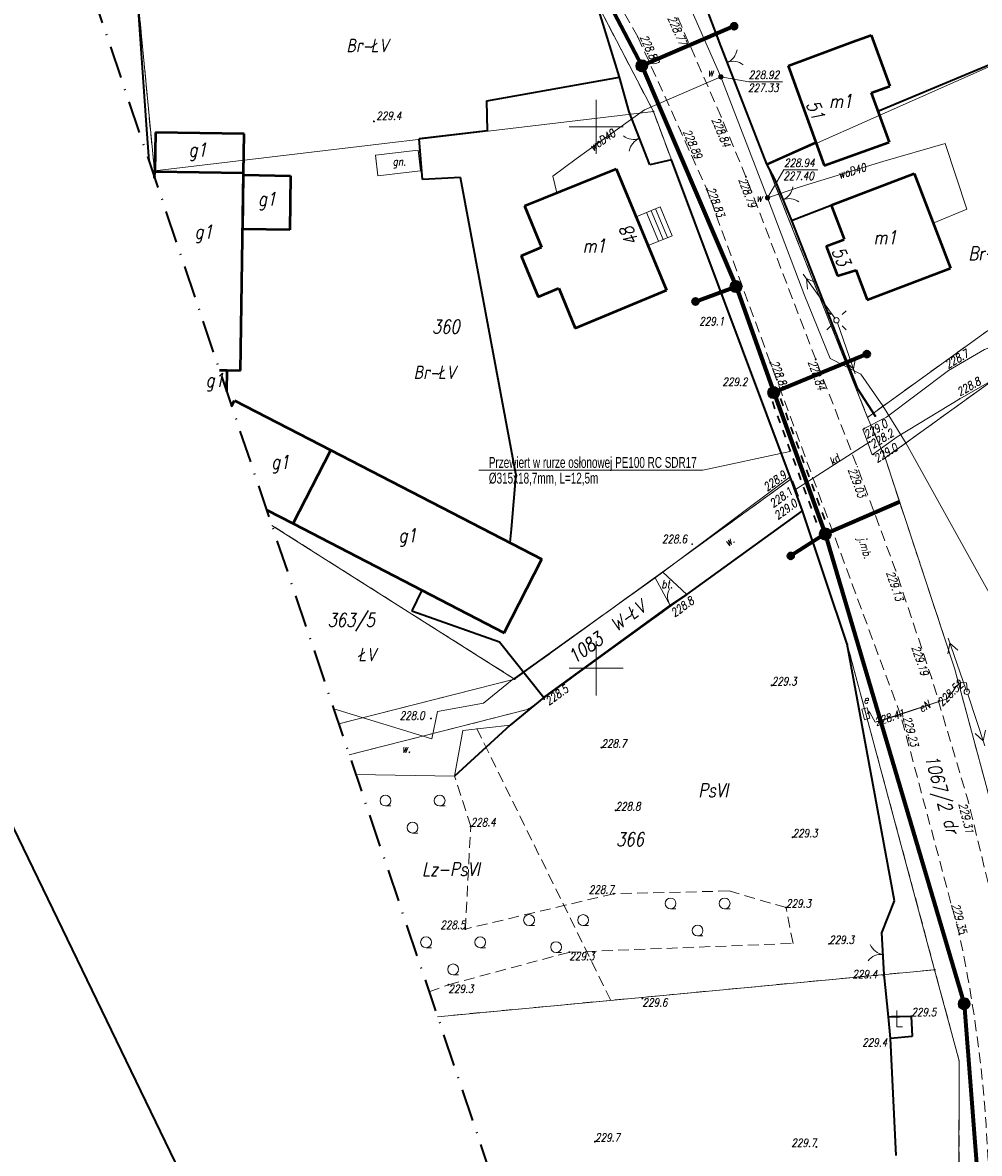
# Model space of a CAD drawing. Header units: millimetres. Extents: x 7436010 to 7436992, y 5663514 to 5666647.
# Tile 2 of 45: x 7436297 to 7436385, y 5663605 to 5663710. Entities that reach past the tile are written whole.
import ezdxf
from ezdxf.enums import TextEntityAlignment as Align

# ---------------------------------------------------------------- set-up
doc = ezdxf.new("R2010")
doc.units = ezdxf.units.MM
doc.header["$PDSIZE"] = 1
for name, pattern in [('0.7_0.7', [1.4, 0.7, -0.7]), ('1', [0]), ('2_EGBU_A', [0]), ('EGKK', [2, 1.5, -0.5]), ('GAK', [3.5, 2, -0.75, 0, -0.75]), ('GDE', [0]), ('GUZ', [1.5, 1, -0.5]), ('KOR', [2, 1, 1]), ('KOU', [1.5, 1, -0.5]), ('UBE', [0]), ('UPE', [2, 1, 1])]:
    doc.linetypes.add(name, pattern=pattern)
for name, color, linetype, lineweight in [('1 OGRODZENIE', 7, 'BGT', 35), ('2 BRAMY FURTKI', 7, 'Continuous', 18), ('22 SŁUPY eN', 1, 'Continuous', 18), ('23 LINIE eN', 1, 'Continuous', 18), ('24 LATARNIA', 1, 'Continuous', 18), ('4 JEZDNIA MB', 7, 'KOU', 18), ('5 RÓW PRZYDROŻNY', 7, 'Continuous', 18), ('_AA_Kanalizacja grawitacyjna - trasa', 244, 'Continuous', 70), ('_AA_Odcinki boczne grawitacyjne 160mm - trasa', 30, 'Continuous', 70), ('_AA_Studnia kanalizacyjna bet.1000mm - symbol', 24, 'Continuous', 40), ('_AA_Studnia kanalizacyjna PP 600mm - symbol', 24, 'Continuous', 40), ('_HH_Przewiert OPIS', 7, 'Continuous', 25), ('_HH_Przewiert_przecisk w rurze osłonowej - trasa', 202, '0.7_0.7', 30), ('Dzialki', 7, 'GDE', 18), ('DZIALKI_SYT-WYS_T_0', 7, 'Continuous', 18), ('Działki zarys', 7, 'Continuous', 18), ('EADTD_T_0', 7, 'Continuous', 18), ('EBTOO_T_6', 7, 'Continuous', 18), ('EBTPO_L_2', 7, '1', 18), ('EDZPD_L_1', 7, 'GDE', 18), ('EDZTD_T_0', 7, 'Continuous', 18), ('EGBB_E_T_0', 7, 'Continuous', 18), ('EGBB_L_0', 7, '2_EGBU_A', 50), ('EKLPK_L_0', 96, 'EGKK', 18), ('EKLTK_T_0', 96, 'Continuous', 18), ('EUZOU_T_3', 7, 'Continuous', 18), ('EUZPU_L_0', 96, 'GUZ', 18), ('EUZPU_L_3', 7, 'KOR', 18), ('Linie_opisowe', 7, 'Continuous', 5), ('Numery działek uzupełnienie', 7, 'Continuous', 18), ('Numery_dzialek', 7, 'Continuous', 18), ('Podzial_sekcyjny_krzyze', 7, 'Continuous', 13), ('Punkty', 7, 'Continuous', 18), ('PunPOMIAR2', 7, 'Continuous', 18), ('RzedPOMIAR2', 7, 'Continuous', 18), ('SDROK_T_0', 7, 'Continuous', 18), ('SDROK_T_1', 7, 'Continuous', 18), ('SDRPK_L_1', 7, 'KOU', 18), ('SDRPT_L_1', 7, '1', 18), ('SDRPT_L_4', 7, '1', 18), ('SZAPM_T_0', 7, 'Continuous', 18), ('SZOPO_L_0', 7, 'BGT', 35), ('SZOPO_T_0', 7, 'Continuous', 18), ('SZZPZ_T_0 zakrzewienie', 7, 'Continuous', 18), ('UEEOA_T_0', 1, 'Continuous', 18), ('UEEOC_T_0', 1, 'Continuous', 18), ('UEEOO_T_0', 1, 'Continuous', 18), ('UEEPA_T_0', 1, 'Continuous', 18), ('UEEPA_T_2', 1, 'Continuous', 18), ('UEEPB_L_0', 1, 'UBE', 18), ('UEEPON_L_0', 1, 'UPE', 18), ('UKKOO_T_1', 34, 'Continuous', 18), ('UKKPOR_L_3', 34, '1', 18), ('UŻYTKI LINIE', 96, 'GUZ', 18), ('UŻYTKI OZNACZENIE', 96, 'Continuous', 18), ('WEKTOR RZĘDNE TERENU', 7, 'Continuous', 18), ('WEKTOR RZĘDNE WODOCIĄG wo', 5, 'Continuous', 18), ('WEKTOR SCHODY', 7, 'Continuous', 18), ('WEKTOR WODOCIĄGI wo', 5, 'Continuous', 18), ('WEKTOR ZASUWY wo', 5, 'Continuous', 18), ('WUKOS_T_0', 7, 'Continuous', 18), ('WUKOS_T_1', 7, 'Continuous', 18), ('ZAKRES MAPY', 1, 'GAK', 35)]:
    doc.layers.add(name, color=color, linetype=linetype, lineweight=lineweight)
for name, color, linetype in [('_AA_Studnia kanalizacyjna bet.1000mm - plamki', 255, 'Continuous'), ('_AA_Studnia kanalizacyjna PP 600mm - plamki', 24, 'Continuous'), ('_map', 7, 'Continuous')]:
    doc.layers.add(name, color=color, linetype=linetype)
doc.layers.add('RAMA WYPLOT', color=3, linetype='Continuous', lineweight=35, plot=False)
doc.styles.add('K1_ACAD', font='romans.shx', dxfattribs={"width": 0.8, "oblique": 12})
doc.styles.add('PLAN 2 pop.', font='ARIALN.TTF', dxfattribs={"width": 0.8})
doc.linetypes.add('BGT', pattern='A,3.75,[133,ltypeshp.shx,S=0.1875,R=0,X=0,Y=0],3.75', length=7.5)

# ---------------------------------------------------------------- blocks, each defined once
blk = doc.blocks.new('GRO')
at = {"linetype": 'Continuous'}
blk.add_circle((0, 0), 0.045, dxfattribs=at)
blk = doc.blocks.new('KRZ')
at = {"linetype": 'Continuous'}
for p, q in [((0, 1.5), (0, 0)), ((-0.5, 1), (0.5, 1)), ((0, 0), (0.5, 0))]:
    blk.add_line(p, q, dxfattribs=at)
blk = doc.blocks.new('BGB')
at = {"linetype": 'Continuous'}
for centre, start, end in [((-1.5, 0), 359.9995, 60), ((1.5, 0), 120, 180.0005)]:
    blk.add_arc(centre, 1.5, start, end, dxfattribs=at)
blk = doc.blocks.new('BGBP')
at = {"linetype": 'Continuous'}
blk.add_arc((1.5, 0), 1.5, 120, 180.0005, dxfattribs=at)
blk = doc.blocks.new('LZA')
at = {"linetype": 'Continuous'}
for p, q in [((-2.5, 0.75), (-2, 0.75)), ((2.5, 0.75), (3, 0.75)), ((0, -1.75), (0.5, -1.75))]:
    blk.add_line(p, q, dxfattribs=at)
for centre in [(-2.5, 1.25), (2.5, 1.25), (0, -1.25)]:
    blk.add_circle(centre, 0.5, dxfattribs=at)
blk = doc.blocks.new('SUUS18_01')
at = {"linetype": 'Continuous'}
for p, q in [((0.5, 0.25), (-0.5, 0.25)), ((-0.5, 0.25), (-0.5, -0.25)), ((0.5, -0.25), (0.5, 0.25)), ((-0.5, -0.25), (0.5, -0.25))]:
    blk.add_line(p, q, dxfattribs=at)
blk = doc.blocks.new('SUSM04_01')
at = {"linetype": 'Continuous'}
blk.add_circle((0, 0), 0.25, dxfattribs=at)
blk = doc.blocks.new('SUPE04')
at = {"linetype": 'Continuous'}
for p, q in [((0.25, 0), (5.25, 0)), ((3.9, 0.5), (4.76605, 0)), ((4.76605, 0), (3.9, -0.5))]:
    blk.add_line(p, q, dxfattribs=at)
blk = doc.blocks.new('WSP')
at = {"linetype": 'Continuous'}
blk.add_circle((0, 0), 0.045, dxfattribs=at)
blk = doc.blocks.new('PNN')
at = {"linetype": 'Continuous'}
for p, q in [((0.25, 0), (5.25, 0)), ((3.9, 0.5), (4.76605, 0)), ((4.76605, 0), (3.9, -0.5))]:
    blk.add_line(p, q, dxfattribs=at)
blk = doc.blocks.new('LAT')
at = {"linetype": 'Continuous'}
for p, q in [((-0.53035, 0.53035), (-0.8839, 0.8839)), ((0.53035, 0.53035), (0.8839, 0.8839)), ((-0.53035, -0.53035), (-0.8839, -0.8839)), ((0.53035, -0.53035), (0.8839, -0.8839))]:
    blk.add_line(p, q, dxfattribs=at)
blk = doc.blocks.new('SUUS25')
at = {"linetype": 'Continuous'}
for radius in [0.2, 0.175, 0.15, 0.125, 0.1, 0.075, 0.05, 0.025, 0.00715]:
    blk.add_circle((0, 0), radius, dxfattribs=at)
blk = doc.blocks.new('STUDZ')
at = {"layer": '1 OGRODZENIE', "flags": 128}
for points in [[(7436360.38, 5663710.4), (7436361.48, 5663707.47), (7436362.69, 5663704.42), (7436365.74, 5663696.57), (7436370.27, 5663698.59)], [(7436376.03, 5663701.45), (7436393.57, 5663708.77)], [(7436365.74, 5663696.57), (7436366.46, 5663695.18), (7436368.05, 5663691.34), (7436374.12, 5663675.87), (7436375.8, 5663673.25)], [(7436368.05, 5663691.34), (7436371.72, 5663692.76)]]:
    blk.add_lwpolyline(points, dxfattribs=at)
at = {"layer": '4 JEZDNIA MB', "flags": 128}
for points in [[(7436353.85, 5663708.3), (7436349.83, 5663715.37), (7436336.55, 5663738.29), (7436324.55, 5663758.74)], [(7436363.84, 5663695.39), (7436361.55, 5663700.92), (7436357.42, 5663710.36), (7436353.92, 5663717.51)], [(7436353.85, 5663708.3), (7436357.77, 5663699.69), (7436360.21, 5663694.26)], [(7436387.09, 5663625.78), (7436386.84, 5663627.57), (7436384.39, 5663637.65), (7436381, 5663649.08), (7436377.66, 5663659.06), (7436374.12, 5663668.62), (7436370.28, 5663678.52)]]:
    blk.add_lwpolyline(points, dxfattribs=at)
at = {"layer": '5 RÓW PRZYDROŻNY', "flags": 128}
for points in [[(7436374.64, 5663672.09), (7436376.83, 5663673.2), (7436382.54, 5663677.49), (7436385.87, 5663679.45), (7436398.1, 5663684.24)], [(7436398.36, 5663680.81), (7436387.63, 5663677.2), (7436383.58, 5663674.89), (7436377.82, 5663671.37), (7436375.51, 5663669.72)]]:
    blk.add_lwpolyline(points, dxfattribs=at)
at = {"layer": 'Dzialki'}
for p, q in [((7436309.19, 5663695.93), (7436307.03, 5663718.69)), ((7436355.29, 5663701.42), (7436309.19, 5663695.93)), ((7436367.98, 5663667.46), (7436355.29, 5663701.42)), ((7436309.24, 5663695.43), (7436309.19, 5663695.93)), ((7436309.24, 5663695.22), (7436309.24, 5663695.43)), ((7436342.47, 5663649), (7436367.98, 5663667.46)), ((7436369.06, 5663664.54), (7436343.76, 5663646.23)), ((7436373.19, 5663652.22), (7436369.06, 5663664.54)), ((7436320.04, 5663663.2), (7436342.47, 5663649)), ((7436381.27, 5663622.16), (7436373.19, 5663652.22)), ((7436343.76, 5663646.23), (7436327.18, 5663642.02)), ((7436335.34, 5663617.82), (7436381.27, 5663622.16))]:
    blk.add_line(p, q, dxfattribs=at)
at = {"layer": 'Działki zarys', "flags": 128}
for points in [[(7436344.66, 5663737.28), (7436350.71, 5663726.98), (7436356.59, 5663717.27), (7436360.39, 5663710.44), (7436365.8, 5663696.47)], [(7436355.29, 5663701.42), (7436350, 5663711.57), (7436342.68, 5663723.84), (7436336.87, 5663732.76)], [(7436365.8, 5663696.47), (7436393.57, 5663708.77)], [(7436367.98, 5663667.46), (7436369.06, 5663664.54)]]:
    blk.add_lwpolyline(points, dxfattribs=at)
at = {"layer": 'EBTPO_L_2'}
for p, q in [((7436329.61, 5663697.4), (7436333.57, 5663697.85)), ((7436333.57, 5663697.85), (7436333.78, 5663695.94)), ((7436329.82, 5663695.49), (7436329.61, 5663697.4)), ((7436333.78, 5663695.94), (7436329.82, 5663695.49))]:
    blk.add_line(p, q, dxfattribs=at)
at = {"layer": 'EDZPD_L_1'}
for p, q in [((7436365.8, 5663696.47), (7436375.06, 5663673.17)), ((7436375.06, 5663673.17), (7436386.14, 5663681.17)), ((7436387.84, 5663677.46), (7436376.69, 5663669.42)), ((7436375.06, 5663673.17), (7436376.69, 5663669.42)), ((7436376.69, 5663669.42), (7436383.11, 5663650)), ((7436383.11, 5663650), (7436392.53, 5663614.96)), ((7436342.47, 5663649), (7436326.22, 5663644.87)), ((7436381.27, 5663622.16), (7436383.53, 5663613.76)), ((7436383.53, 5663613.76), (7436383.51, 5663597.84))]:
    blk.add_line(p, q, dxfattribs=at)
blk.add_point((7436383.53, 5663613.76), dxfattribs=at)
at = {"layer": 'EGBB_L_0'}
for p, q in [((7436373.69, 5663707.84), (7436375.4, 5663708.46)), ((7436375.4, 5663708.46), (7436377.12, 5663703.76)), ((7436367.74, 5663705.65), (7436373.69, 5663707.84)), ((7436367.74, 5663705.65), (7436371.05, 5663696.43)), ((7436375.41, 5663703.14), (7436377.12, 5663703.76)), ((7436375.41, 5663703.14), (7436377.08, 5663698.6)), ((7436309.29, 5663699.48), (7436309.23, 5663695.88)), ((7436317.48, 5663699.36), (7436309.29, 5663699.48)), ((7436317.43, 5663695.76), (7436317.48, 5663699.36)), ((7436371.05, 5663696.43), (7436377.08, 5663698.6)), ((7436309.22, 5663695.27), (7436309.23, 5663695.88)), ((7436309.23, 5663695.88), (7436317.43, 5663695.76)), ((7436309.23, 5663695.88), (7436317.43, 5663695.76)), ((7436317.15, 5663677.5), (7436317.43, 5663695.76)), ((7436317.35, 5663690.55), (7436317.43, 5663695.56)), ((7436317.43, 5663695.56), (7436321.78, 5663695.47)), ((7436321.78, 5663695.47), (7436321.71, 5663690.5)), ((7436343.37, 5663692.7), (7436351.84, 5663696.12)), ((7436351.84, 5663696.12), (7436356.51, 5663684.92)), ((7436371.72, 5663692.76), (7436379.39, 5663695.69)), ((7436379.39, 5663695.69), (7436382.72, 5663686.96)), ((7436343.37, 5663692.7), (7436344.96, 5663688.88)), ((7436371.72, 5663692.76), (7436372.92, 5663689.62)), ((7436321.71, 5663690.5), (7436317.35, 5663690.55)), ((7436371.25, 5663688.98), (7436372.81, 5663689.58)), ((7436372.81, 5663689.58), (7436372.92, 5663689.62)), ((7436343.06, 5663688.1), (7436344.96, 5663688.88)), ((7436371.25, 5663688.98), (7436372.3, 5663686.23)), ((7436343.06, 5663688.1), (7436344.65, 5663684.31)), ((7436372.3, 5663686.23), (7436373.89, 5663686.75)), ((7436373.89, 5663686.75), (7436373.99, 5663686.79)), ((7436373.99, 5663686.79), (7436375.03, 5663684.02)), ((7436375.03, 5663684.02), (7436382.72, 5663686.96)), ((7436344.65, 5663684.31), (7436346.54, 5663685.1)), ((7436346.54, 5663685.1), (7436348.07, 5663681.4)), ((7436348.07, 5663681.4), (7436356.51, 5663684.92)), ((7436315.2, 5663677.53), (7436317.15, 5663677.5)), ((7436315.2, 5663677.53), (7436315.9, 5663677.52)), ((7436315.9, 5663677.52), (7436315.87, 5663675.55)), ((7436316.33, 5663674.2), (7436316.6, 5663674.72)), ((7436316.6, 5663674.72), (7436325.49, 5663670.13)), ((7436322, 5663663.36), (7436325.49, 5663670.13)), ((7436325.49, 5663670.13), (7436344.97, 5663660.09)), ((7436319.56, 5663664.62), (7436322, 5663663.36)), ((7436322, 5663663.36), (7436341.5, 5663653.27)), ((7436341.5, 5663653.27), (7436344.97, 5663660.09))]:
    blk.add_line(p, q, dxfattribs=at)
at = {"layer": 'EKLPK_L_0', "linetype": 'GUZ'}
blk.add_line((7436351.35, 5663619.33), (7436338.72, 5663644.95), dxfattribs=at)
at = {"layer": 'EUZPU_L_0'}
for p, q in [((7436338.41, 5663635.4), (7436336.92, 5663640.04)), ((7436337.92, 5663625.92), (7436338.41, 5663635.4)), ((7436351.63, 5663629.18), (7436337.92, 5663625.92)), ((7436362.28, 5663629.43), (7436351.63, 5663629.18)), ((7436367.54, 5663627.9), (7436362.28, 5663629.43)), ((7436368.19, 5663624.59), (7436367.54, 5663627.9)), ((7436347.53, 5663623.78), (7436368.19, 5663624.59)), ((7436336.36, 5663620.77), (7436347.53, 5663623.78)), ((7436334.57, 5663620.13), (7436336.36, 5663620.77))]:
    blk.add_line(p, q, dxfattribs=at)
at = {"layer": 'EUZPU_L_3'}
for p, q in [((7436367.91, 5663667.67), (7436356.16, 5663658.88)), ((7436358.37, 5663656.8), (7436369.06, 5663664.54)), ((7436356.16, 5663658.88), (7436355.44, 5663658.34)), ((7436355.44, 5663658.34), (7436342.23, 5663648.94)), ((7436356.85, 5663655.8), (7436358.37, 5663656.8)), ((7436345.16, 5663647.29), (7436356.85, 5663655.8)), ((7436342.23, 5663648.94), (7436339.58, 5663646.79)), ((7436339.58, 5663646.79), (7436335.36, 5663646.02)), ((7436342.05, 5663644.75), (7436345.16, 5663647.29)), ((7436334.81, 5663643.47), (7436325.76, 5663646.24)), ((7436335.36, 5663646.02), (7436334.81, 5663643.47)), ((7436336.92, 5663640.04), (7436342.05, 5663644.75)), ((7436336.92, 5663640.04), (7436337.7, 5663644.26)), ((7436337.7, 5663644.26), (7436342.05, 5663644.75)), ((7436327.8, 5663640.18), (7436336.92, 5663640.04))]:
    blk.add_line(p, q, dxfattribs=at)
at = {"layer": 'Podzial_sekcyjny_krzyze', "color": 7, "lineweight": 13}
for p, q in [((7436350, 5663697.5), (7436350, 5663702.5)), ((7436347.5, 5663700), (7436352.5, 5663700)), ((7436350, 5663647.5), (7436350, 5663652.5)), ((7436347.5, 5663650), (7436352.5, 5663650))]:
    blk.add_line(p, q, dxfattribs=at)
at = {"layer": 'PunPOMIAR2'}
for p in [(7436353.85, 5663708.3), (7436361.55, 5663700.92), (7436357.77, 5663699.69), (7436362.33, 5663682.64), (7436382.54, 5663677.49), (7436383.58, 5663674.89), (7436374.12, 5663668.62), (7436377.66, 5663659.06), (7436381, 5663649.08), (7436384.39, 5663637.65)]:
    blk.add_point(p, dxfattribs=at)
at = {"layer": 'RAMA WYPLOT', "flags": 128}
blk.add_lwpolyline([(7436354.96, 5663513.71), (7436622.33, 5663643.03), (7436277.24, 5664356.53), (7436009.87, 5664227.21)], close=True, dxfattribs=at)
at = {"layer": 'SDRPK_L_1'}
for p, q in [((7436370.28, 5663678.52), (7436363.84, 5663695.39)), ((7436366.09, 5663678.23), (7436360.21, 5663694.26)), ((7436378.14, 5663645.62), (7436366.09, 5663678.23)), ((7436383.55, 5663625.42), (7436378.14, 5663645.62))]:
    blk.add_line(p, q, dxfattribs=at)
blk.add_arc((7436259.55, 5663599.03), 126.78, 357.7502, 12.0159, dxfattribs=at)
at = {"layer": 'SDRPT_L_1'}
for p, q in [((7436375.51, 5663669.72), (7436374.64, 5663672.09)), ((7436368.69, 5663665.88), (7436368.17, 5663667.31))]:
    blk.add_line(p, q, dxfattribs=at)
at = {"layer": 'SDRPT_L_4'}
for p, q in [((7436355.44, 5663658.34), (7436356.16, 5663658.88)), ((7436356.16, 5663658.88), (7436358.37, 5663656.8)), ((7436356.85, 5663655.8), (7436355.44, 5663658.34))]:
    blk.add_line(p, q, dxfattribs=at)
at = {"layer": 'SZOPO_L_0'}
for p, q in [((7436307.26, 5663717.18), (7436308.45, 5663700.18)), ((7436352.17, 5663704.6), (7436350, 5663711.57)), ((7436339.9, 5663702.4), (7436352.17, 5663704.6)), ((7436353.04, 5663701.39), (7436352.17, 5663704.6)), ((7436339.96, 5663699.62), (7436339.9, 5663702.4)), ((7436354.97, 5663696.48), (7436353.04, 5663701.39)), ((7436308.45, 5663700.18), (7436308.68, 5663696.87)), ((7436339.96, 5663699.62), (7436333.66, 5663698.88)), ((7436333.96, 5663695.13), (7436333.66, 5663698.88)), ((7436356.96, 5663696.94), (7436354.97, 5663696.48)), ((7436367.91, 5663667.67), (7436356.96, 5663696.94)), ((7436337.47, 5663695.33), (7436333.96, 5663695.13)), ((7436342.59, 5663667.97), (7436337.47, 5663695.33)), ((7436342.59, 5663667.97), (7436342.15, 5663662.85)), ((7436369.06, 5663664.54), (7436367.91, 5663667.67)), ((7436358.37, 5663656.8), (7436369.06, 5663664.54)), ((7436373.19, 5663652.22), (7436369.06, 5663664.54)), ((7436342.15, 5663662.85), (7436342.04, 5663661.6)), ((7436333.9, 5663657.2), (7436332.98, 5663655.3)), ((7436356.85, 5663655.8), (7436358.37, 5663656.8)), ((7436345.16, 5663647.29), (7436356.85, 5663655.8)), ((7436332.98, 5663655.3), (7436341.07, 5663652.43)), ((7436341.07, 5663652.43), (7436345.16, 5663647.29)), ((7436377.55, 5663628.51), (7436373.19, 5663652.22)), ((7436345.16, 5663647.29), (7436342.05, 5663644.75)), ((7436342.05, 5663644.75), (7436336.92, 5663640.04)), ((7436376.38, 5663625.57), (7436377.55, 5663628.51)), ((7436376.62, 5663621.72), (7436376.38, 5663625.57)), ((7436377, 5663617.81), (7436376.62, 5663621.72)), ((7436377, 5663617.81), (7436379.11, 5663617.87)), ((7436377.19, 5663615.82), (7436377, 5663617.81)), ((7436379.11, 5663617.87), (7436379.19, 5663615.99)), ((7436379.19, 5663615.99), (7436377.19, 5663615.82)), ((7436377.72, 5663605.01), (7436377.19, 5663615.82))]:
    blk.add_line(p, q, dxfattribs=at)
at = {"layer": 'UEEPB_L_0'}
for p, q in [((7436383.26, 5663648.34), (7436383.72, 5663648.68)), ((7436383.72, 5663648.68), (7436384.2, 5663648.66)), ((7436384.2, 5663648.66), (7436384.27, 5663648.08)), ((7436382.41, 5663647.18), (7436382.62, 5663647.45)), ((7436382.62, 5663647.45), (7436382.98, 5663647.88)), ((7436382.98, 5663647.88), (7436383.26, 5663648.34)), ((7436384.27, 5663648.08), (7436384.24, 5663647.83)), ((7436375.76, 5663645.01), (7436382.41, 5663647.18)), ((7436375.04, 5663645.78), (7436375.16, 5663646.03)), ((7436375.16, 5663646.03), (7436375.32, 5663645.85)), ((7436375.32, 5663645.85), (7436375.76, 5663645.01))]:
    blk.add_line(p, q, dxfattribs=at)
at = {"layer": 'UEEPON_L_0'}
for p, q in [((7436383.72, 5663648.68), (7436383.26, 5663648.34)), ((7436384.2, 5663648.66), (7436383.72, 5663648.68)), ((7436384.27, 5663648.08), (7436384.2, 5663648.66)), ((7436382.62, 5663647.45), (7436382.41, 5663647.18)), ((7436382.98, 5663647.88), (7436382.62, 5663647.45)), ((7436383.26, 5663648.34), (7436382.98, 5663647.88)), ((7436384.24, 5663647.83), (7436384.27, 5663648.08)), ((7436382.41, 5663647.18), (7436376.34, 5663645.16)), ((7436375.16, 5663646.03), (7436375.04, 5663645.78)), ((7436375.32, 5663645.85), (7436375.16, 5663646.03)), ((7436375.76, 5663645.01), (7436375.32, 5663645.85)), ((7436376.34, 5663645.16), (7436375.76, 5663645.01))]:
    blk.add_line(p, q, dxfattribs=at)
at = {"layer": 'UKKPOR_L_3'}
blk.add_line((7436375.28, 5663670.91), (7436368.4, 5663666.5), dxfattribs=at)
at = {"layer": 'UŻYTKI LINIE', "flags": 128}
for points in [[(7436302.27, 5663798.61), (7436302.76, 5663796.82), (7436307.56, 5663785.49), (7436316.86, 5663767.21), (7436317.42, 5663766.24), (7436336.87, 5663732.76), (7436342.68, 5663723.84), (7436350, 5663711.57), (7436355.29, 5663701.42), (7436367.98, 5663667.46), (7436369.06, 5663664.54), (7436373.19, 5663652.22), (7436381.27, 5663622.16), (7436383.53, 5663613.76), (7436383.51, 5663597.84), (7436383.47, 5663577.78), (7436373.7, 5663563.93), (7436361.11, 5663551.36)], [(7436328.28, 5663765.47), (7436337.69, 5663749.27), (7436341.78, 5663742.24), (7436344.66, 5663737.28), (7436350.71, 5663726.98), (7436356.59, 5663717.27), (7436360.39, 5663710.44), (7436365.8, 5663696.47), (7436375.06, 5663673.17), (7436386.14, 5663681.17), (7436399.23, 5663684.29), (7436401.85, 5663684.92)], [(7436299.19, 5663727.85), (7436304.56, 5663721.41), (7436307.03, 5663718.69), (7436309.19, 5663695.93), (7436309.24, 5663695.43), (7436309.24, 5663695.22)], [(7436424.61, 5663574.74), (7436409.57, 5663585.8), (7436405.69, 5663592.42), (7436400.42, 5663601.61), (7436396.83, 5663607.66), (7436392.53, 5663614.96), (7436383.11, 5663650), (7436376.69, 5663669.42), (7436387.84, 5663677.46), (7436400.16, 5663680.4), (7436403.1, 5663681.11)], [(7436376.69, 5663669.42), (7436375.06, 5663673.17)], [(7436342.47, 5663649), (7436367.98, 5663667.46)], [(7436327.18, 5663642.02), (7436338.72, 5663644.95), (7436343.76, 5663646.23), (7436369.06, 5663664.54)], [(7436326.22, 5663644.87), (7436342.47, 5663649), (7436320.04, 5663663.2)], [(7436335.34, 5663617.82), (7436351.35, 5663619.33), (7436381.27, 5663622.16)]]:
    blk.add_lwpolyline(points, dxfattribs=at)
at = {"layer": 'WEKTOR RZĘDNE WODOCIĄG wo', "flags": 128}
for points in [[(7436367.22, 5663704.17), (7436364.09, 5663704.17), (7436361.53, 5663704.62)], [(7436370.48, 5663696.03), (7436367.35, 5663696.03), (7436365.83, 5663693.45)]]:
    blk.add_lwpolyline(points, dxfattribs=at)
at = {"layer": 'WEKTOR SCHODY', "flags": 128}
for points in [[(7436355.91, 5663692.6), (7436353.69, 5663691.68)], [(7436355.49, 5663692.43), (7436356.59, 5663689.78)], [(7436355.91, 5663692.6), (7436357.01, 5663689.95)], [(7436354.66, 5663692.08), (7436355.76, 5663689.43)], [(7436355.07, 5663692.25), (7436356.18, 5663689.61)], [(7436357.01, 5663689.95), (7436354.8, 5663689.03)]]:
    blk.add_lwpolyline(points, dxfattribs=at)
at = {"layer": 'WEKTOR WODOCIĄGI wo', "flags": 128}
for points in [[(7436358.31, 5663711.92), (7436361.53, 5663704.62), (7436354.46, 5663701.56), (7436352.97, 5663700.49), (7436348.16, 5663697.05), (7436346.01, 5663695.44), (7436346.38, 5663693.92)], [(7436361.53, 5663704.62), (7436365.83, 5663693.45), (7436368.84, 5663694.46), (7436376.49, 5663696.79), (7436382.23, 5663698.46), (7436384.25, 5663692.41), (7436381.14, 5663691.11)], [(7436365.83, 5663693.45), (7436369.27, 5663684.37), (7436371.62, 5663678.6), (7436374.45, 5663677.16), (7436376.47, 5663674.24), (7436378.63, 5663670.77), (7436385.57, 5663658.3), (7436389.1, 5663651.94), (7436389.23, 5663648.18), (7436388.9, 5663643.35), (7436390.15, 5663637.4), (7436391.7, 5663629.86), (7436393.37, 5663621.6), (7436394.73, 5663614.19), (7436395.2, 5663612.28), (7436395.24, 5663609.93), (7436395.2, 5663603.52), (7436395.16, 5663596.78)]]:
    blk.add_lwpolyline(points, dxfattribs=at)
at = {"layer": 'ZAKRES MAPY', "ltscale": 1.5}
blk.add_lwpolyline([(7436214.32, 5664064.98), (7436222.62, 5664010.82), (7436230.12, 5663943.99), (7436248.65, 5663869.32), (7436257.81, 5663817.45), (7436225.28, 5663809.49), (7436239.13, 5663761.43), (7436291.45, 5663747.95), (7436357.74, 5663551.42), (7436423.01, 5663550.19), (7436426.82, 5663608.65), (7436394.88, 5663706.24), (7436353.3, 5663786.62), (7436324.67, 5663863.48), (7436302.12, 5663964.1), (7436300.94, 5664023.12), (7436335.23, 5664148.26)], dxfattribs=at)
at = {"layer": '2 BRAMY FURTKI'}
for p, rotation in [((7436362.09, 5663705.95), 291.6392825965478), ((7436354, 5663698.94), 111.4585665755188), ((7436367.25, 5663693.26), 292.4926118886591)]:
    blk.add_blockref('BGB', p, dxfattribs=dict(at, rotation=rotation))
at = {"layer": '22 SŁUPY eN'}
blk.add_blockref('SUSM04_01', (7436372.2, 5663682.14), dxfattribs=at)
at = {"layer": '23 LINIE eN'}
for rotation in [125.6841862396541, 289.3299045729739]:
    blk.add_blockref('PNN', (7436372.2, 5663682.14), dxfattribs=dict(at, rotation=rotation))
at = {"layer": '24 LATARNIA'}
blk.add_blockref('LAT', (7436372.2, 5663682.14), dxfattribs=at)
at = {"layer": 'Punkty'}
for p in [(7436355.29, 5663701.42), (7436309.19, 5663695.93), (7436309.24, 5663695.43), (7436367.98, 5663667.46), (7436369.06, 5663664.54), (7436373.19, 5663652.22), (7436342.47, 5663649), (7436343.76, 5663646.23), (7436381.27, 5663622.16)]:
    blk.add_blockref('GRO', p, dxfattribs=at)
at = {"layer": 'SZAPM_T_0'}
blk.add_blockref('KRZ', (7436377.79, 5663616.88), dxfattribs=at)
at = {"layer": 'SZOPO_T_0'}
for name, p, rotation in [('BGBP', (7436356.85, 5663655.8), 33.34071146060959), ('BGB', (7436376.51, 5663623.56), 82.17940537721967)]:
    blk.add_blockref(name, p, dxfattribs=dict(at, rotation=rotation))
at = {"layer": 'SZZPZ_T_0 zakrzewienie'}
for p in [(7436333.04, 5663636.53), (7436359.37, 5663627.03), (7436346.3, 5663625.5), (7436336.79, 5663623.44)]:
    blk.add_blockref('LZA', p, dxfattribs=at)
at = {"layer": 'UEEPA_T_0', "rotation": 285.0838077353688}
blk.add_blockref('SUUS18_01', (7436374.91, 5663645.8), dxfattribs=at)
at = {"layer": 'UEEPA_T_2'}
for rotation in [109.3299045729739, 288.5049946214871]:
    blk.add_blockref('SUPE04', (7436384.24, 5663647.83), dxfattribs=dict(at, rotation=rotation))
blk.add_blockref('SUSM04_01', (7436384.24, 5663647.83), dxfattribs=at)
at = {"layer": 'WEKTOR RZĘDNE TERENU', "rotation": 0.06340145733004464}
for p in [(7436329.48, 5663700.5), (7436364.36, 5663677.15), (7436358.87, 5663661.46)]:
    blk.add_blockref('WSP', p, dxfattribs=at)
at = {"layer": 'WEKTOR ZASUWY wo'}
for p in [(7436361.53, 5663704.62), (7436365.83, 5663693.45)]:
    blk.add_blockref('SUUS25', p, dxfattribs=at)
at = {"layer": 'WUKOS_T_0'}
for p in [(7436363.84, 5663695.39), (7436360.21, 5663694.26), (7436366.09, 5663678.23), (7436370.28, 5663678.52), (7436374.76, 5663672.13), (7436375.28, 5663670.91), (7436375.63, 5663669.76), (7436368.05, 5663667.27), (7436368.4, 5663666.5), (7436368.57, 5663665.84), (7436356.85, 5663655.8), (7436366.21, 5663648.42), (7436345.2, 5663647.15), (7436334.74, 5663645.36), (7436378.14, 5663645.62), (7436350.49, 5663642.67), (7436351.79, 5663636.87), (7436338.41, 5663635.4), (7436368.14, 5663634.39), (7436351.63, 5663629.18), (7436367.54, 5663627.9), (7436337.92, 5663625.92), (7436383.55, 5663625.42), (7436371.52, 5663624.55), (7436347.53, 5663623.78), (7436376.53, 5663621.64), (7436336.36, 5663620.77), (7436354.28, 5663619.51), (7436379.11, 5663617.87), (7436377.19, 5663615.82), (7436349.89, 5663606.28), (7436370.34, 5663605.8)]:
    blk.add_blockref('WSP', p, dxfattribs=at)
at = {"layer": 'DZIALKI_SYT-WYS_T_0', "style": 'K1_ACAD', "oblique": 12, "width": 0.8}
blk.add_text('1067/2', height=1.25, rotation=284.9932, dxfattribs=at).set_placement((7436381.56, 5663639.41), align=Align.MIDDLE)
at = {"layer": 'EADTD_T_0', "style": 'K1_ACAD', "oblique": 12, "width": 0.8}
for s, rotation, p in [('51', 293.2667, (7436369.7, 5663701.31)), ('48', 114.0268, (7436353.63, 5663690.17)), ('53', 294.2214, (7436372.07, 5663687.77))]:
    blk.add_text(s, height=1.25, rotation=rotation, dxfattribs=at).set_placement(p, align=Align.CENTER)
at = {"layer": 'EBTOO_T_6', "style": 'K1_ACAD', "oblique": 12, "width": 0.8}
blk.add_text('gn.', height=0.75, dxfattribs=at).set_placement((7436331.82, 5663696.68), align=Align.MIDDLE)
at = {"layer": 'EDZTD_T_0', "style": 'K1_ACAD', "oblique": 12, "width": 0.8}
blk.add_text('1083', height=1.25, rotation=35.8938, dxfattribs=at).set_placement((7436347.26, 5663651.39), align=Align.TOP_LEFT)
at = {"layer": 'EGBB_E_T_0', "style": 'K1_ACAD', "oblique": 12, "width": 0.8}
for s, p in [('m1', (7436372.58, 5663702.38)), ('g1', (7436313.19, 5663697.69)), ('g1', (7436319.6, 5663693.14)), ('g1', (7436313.74, 5663690.12)), ('m1', (7436376.69, 5663689.8)), ('m1', (7436349.82, 5663689.03)), ('g1', (7436314.76, 5663676.41)), ('g1', (7436320.82, 5663668.85)), ('g1', (7436332.58, 5663662.07))]:
    blk.add_text(s, height=1.25, dxfattribs=at).set_placement(p, align=Align.MIDDLE)
at = {"layer": 'EKLTK_T_0', "style": 'K1_ACAD', "oblique": 12, "width": 0.8}
for s, p in [('Br-RVI', (7436384.39, 5663688.95)), ('Br-ŁV', (7436333.14, 5663677.96)), ('ŁV', (7436328, 5663651.89)), ('PsVI', (7436359.43, 5663639.36)), ('Lz-PsVI', (7436333.92, 5663632.07))]:
    blk.add_text(s, height=1.25, dxfattribs=at).set_placement(p, align=Align.TOP_LEFT)
blk.add_text('dr', height=1.25, rotation=284.923, dxfattribs=at).set_placement((7436383.25, 5663636.26), align=Align.TOP_LEFT)
at = {"layer": 'EUZOU_T_3', "style": 'K1_ACAD', "oblique": 12, "width": 0.8}
blk.add_text('w.', height=0.75, rotation=35.84, dxfattribs=at).set_placement((7436362.31, 5663661.75), align=Align.MIDDLE)
blk.add_text('w.', height=0.75, dxfattribs=at).set_placement((7436332.46, 5663642.58), align=Align.MIDDLE)
at = {"layer": 'Numery działek uzupełnienie', "style": 'K1_ACAD', "oblique": 12, "width": 0.8}
blk.add_text('363/5', height=1.25, dxfattribs=at).set_placement((7436325.19, 5663655.09), align=Align.TOP_LEFT)
at = {"layer": 'Numery_dzialek', "style": 'K1_ACAD', "oblique": 12, "width": 0.8}
for s, p in [('360', (7436334.83, 5663682.17)), ('366', (7436351.84, 5663634.83))]:
    blk.add_text(s, height=1.25, dxfattribs=at).set_placement(p, align=Align.TOP_LEFT)
at = {"layer": 'RzedPOMIAR2', "style": 'K1_ACAD', "oblique": 12, "width": 0.8}
for s, rotation, p in [('228.77', 293.6294, (7436356.6, 5663710.04)), ('228.80', 294.479, (7436354.03, 5663708.28)), ('228.84', 292.4947, (7436360.67, 5663700.66)), ('228.89', 294.197, (7436358, 5663699.56)), ('228.7', 30.4806, (7436382.5, 5663677.65)), ('228.8', 29.6992, (7436383.59, 5663675.11)), ('229.03', 290.3192, (7436373.25, 5663668.33)), ('229.13', 288.5038, (7436376.8, 5663658.83)), ('229.19', 288.5038, (7436379.14, 5663651.94)), ('229.31', 283.6612, (7436383.49, 5663637.45))]:
    blk.add_text(s, height=0.75, rotation=rotation, dxfattribs=at).set_placement(p)
blk.add_text('229.1', height=0.75, dxfattribs=at).set_placement((7436359.52, 5663681.67))
at = {"layer": 'SDROK_T_0', "style": 'K1_ACAD', "oblique": 12, "width": 0.8}
blk.add_text('j.mb.', height=0.75, rotation=287.1027, dxfattribs=at).set_placement((7436374.56, 5663662.11), align=Align.MIDDLE_LEFT)
at = {"layer": 'SDROK_T_1', "style": 'K1_ACAD', "oblique": 12, "width": 0.8}
blk.add_text('bt.', height=0.75, dxfattribs=at).set_placement((7436356.55, 5663657.76), align=Align.MIDDLE)
at = {"layer": 'UEEOA_T_0', "style": 'K1_ACAD', "oblique": 12, "width": 0.8}
blk.add_text('e', height=0.75, dxfattribs=at).set_placement((7436374.7, 5663646.75))
at = {"layer": 'UEEOC_T_0', "style": 'K1_ACAD', "oblique": 12, "width": 0.8}
blk.add_text('228.52', height=0.75, rotation=44.4307, dxfattribs=at).set_placement((7436383.72, 5663648.68), align=Align.MIDDLE_RIGHT)
blk.add_text('228.41', height=0.75, rotation=18.3207, dxfattribs=at).set_placement((7436375.76, 5663645.01), align=Align.MIDDLE_LEFT)
at = {"layer": 'UEEOO_T_0', "style": 'K1_ACAD', "oblique": 12, "width": 0.8}
blk.add_text('eN', height=0.75, rotation=27.6004, dxfattribs=at).set_placement((7436380.32, 5663646.48), align=Align.MIDDLE)
at = {"layer": 'UKKOO_T_1', "style": 'K1_ACAD', "oblique": 12, "width": 0.8}
blk.add_text('kd', height=0.75, rotation=32.6594, dxfattribs=at).set_placement((7436372.21, 5663668.94), align=Align.CENTER)
at = {"layer": 'UŻYTKI OZNACZENIE', "style": 'K1_ACAD', "oblique": 12, "width": 0.8}
blk.add_text('Br-ŁV', height=1.25, dxfattribs=at).set_placement((7436326.93, 5663708.14), align=Align.TOP_LEFT)
blk.add_text('W-ŁV', height=1.25, rotation=35.8938, dxfattribs=at).set_placement((7436351.15, 5663654.31), align=Align.TOP_LEFT)
at = {"layer": 'WEKTOR RZĘDNE TERENU', "style": 'K1_ACAD', "oblique": 12, "width": 0.8}
for s, p in [('229.4', (7436329.69, 5663700.65)), ('229.2', (7436361.66, 5663676.07)), ('228.6', (7436356.08, 5663661.56))]:
    blk.add_text(s, height=0.75, rotation=0.0634, dxfattribs=at).set_placement(p)
at = {"layer": 'WEKTOR RZĘDNE WODOCIĄG wo', "style": 'K1_ACAD', "oblique": 12, "width": 0.8}
for s, p in [('228.92', (7436364.09, 5663704.44)), ('227.33', (7436364.03, 5663703.23)), ('228.94', (7436367.36, 5663696.3)), ('227.40', (7436367.29, 5663695.09))]:
    blk.add_text(s, height=0.75, dxfattribs=at).set_placement(p)
at = {"layer": 'WEKTOR WODOCIĄGI wo', "style": 'K1_ACAD', "oblique": 12, "width": 0.8}
for rotation, p in [(35.5968, (7436350.57, 5663698.77)), (16.7748, (7436373.64, 5663695.92))]:
    blk.add_text('woD40', height=0.75, rotation=rotation, dxfattribs=at).set_placement(p, align=Align.MIDDLE)
at = {"layer": 'WEKTOR ZASUWY wo', "style": 'K1_ACAD', "oblique": 12, "width": 0.8}
for p in [(7436360.29, 5663704.66), (7436364.79, 5663693.08)]:
    blk.add_text('w', height=0.75, dxfattribs=at).set_placement(p)
at = {"layer": 'WUKOS_T_1', "style": 'K1_ACAD', "oblique": 12, "width": 0.8}
for s, rotation, p in [('228.83', 290.21, (7436360.21, 5663694.26)), ('228.84', 291, (7436366.09, 5663678.23)), ('229.23', 284.99, (7436378.35, 5663645.44))]:
    blk.add_text(s, height=0.75, rotation=rotation, dxfattribs=at).set_placement(p)
for s, rotation, p in [('228.79', 290.8331, (7436363.84, 5663695.39)), ('228.84', 289.4372, (7436370.28, 5663678.52)), ('228.8', 35.9061, (7436356.8, 5663655.3)), ('228.5', 35.9662, (7436345.2, 5663647.15))]:
    blk.add_text(s, height=0.75, rotation=rotation, dxfattribs=at).set_placement(p, align=Align.TOP_LEFT)
for s, rotation, p in [('229.0', 30.61, (7436374.82, 5663671.49)), ('228.2', 31.12, (7436375.4, 5663670.62)), ('229.0', 31.12, (7436375.76, 5663669.28))]:
    blk.add_text(s, height=0.75, rotation=rotation, dxfattribs=at).set_placement(p, align=Align.MIDDLE_LEFT)
for s, rotation, p in [('228.9', 35.91, (7436367.66, 5663667.68)), ('229.35', 284.99, (7436383.55, 5663625.42))]:
    blk.add_text(s, height=0.75, rotation=rotation, dxfattribs=at).set_placement(p, align=Align.RIGHT)
blk.add_text('228.1', height=0.75, rotation=35.91, dxfattribs=at).set_placement((7436368.01, 5663666.47), align=Align.MIDDLE_RIGHT)
blk.add_text('229.0', height=0.75, rotation=35.91, dxfattribs=at).set_placement((7436368.21, 5663665.65), align=Align.TOP_RIGHT)
for s, p in [('229.3', (7436366.21, 5663648.42)), ('228.7', (7436350.49, 5663642.67)), ('228.8', (7436351.79, 5663636.87)), ('228.4', (7436338.41, 5663635.4)), ('229.3', (7436368.14, 5663634.39)), ('229.3', (7436367.54, 5663627.9)), ('229.3', (7436371.52, 5663624.55)), ('229.5', (7436379.11, 5663617.87)), ('229.7', (7436349.89, 5663606.28))]:
    blk.add_text(s, height=0.75, dxfattribs=at).set_placement(p)
for s, p in [('228.0', (7436331.85, 5663646)), ('229.3', (7436347.53, 5663623.78)), ('229.4', (7436373.66, 5663622.12)), ('229.3', (7436336.36, 5663620.77)), ('229.6', (7436354.28, 5663619.51))]:
    blk.add_text(s, height=0.75, dxfattribs=at).set_placement(p, align=Align.TOP_LEFT)
for s, p in [('228.7', (7436351.63, 5663629.18)), ('228.5', (7436337.92, 5663625.92)), ('229.7', (7436370.34, 5663605.8))]:
    blk.add_text(s, height=0.75, dxfattribs=at).set_placement(p, align=Align.RIGHT)
blk.add_text('229.4', height=0.75, dxfattribs=at).set_placement((7436376.89, 5663615.82), align=Align.TOP_RIGHT)

msp = doc.modelspace()

# ---------------------------------------------------------------- hatches: boundary and pattern name
at = {"layer": '_AA_Studnia kanalizacyjna bet.1000mm - plamki', "linetype": 'Continuous'}
h = msp.add_hatch(color=256, dxfattribs=at)
edge = h.paths.add_edge_path()
edge.add_arc((7436354.22, 5663705.64), 0.5, 0, 360)
h = msp.add_hatch(color=256, dxfattribs=at)
edge = h.paths.add_edge_path()
edge.add_arc((7436362.92, 5663685.25), 0.5, 0, 360)
h = msp.add_hatch(color=256, dxfattribs=at)
edge = h.paths.add_edge_path()
edge.add_arc((7436366.4, 5663675.46), 0.5, 0, 360)
h = msp.add_hatch(color=256, dxfattribs=at)
edge = h.paths.add_edge_path()
edge.add_arc((7436371.17, 5663662.4), 0.5, 0, 360)
h = msp.add_hatch(color=256, dxfattribs=at)
edge = h.paths.add_edge_path()
edge.add_arc((7436383.99, 5663619.01), 0.5, 0, 360)
at = {"layer": '_AA_Studnia kanalizacyjna PP 600mm - plamki', "linetype": 'Continuous'}
h = msp.add_hatch(color=30, dxfattribs=at)
edge = h.paths.add_edge_path()
edge.add_arc((7436362.74, 5663709.29), 0.3, 0, 360)
h = msp.add_hatch(color=30, dxfattribs=at)
edge = h.paths.add_edge_path()
edge.add_arc((7436359.18, 5663683.87), 0.3, 0, 360)
h = msp.add_hatch(color=30, dxfattribs=at)
edge = h.paths.add_edge_path()
edge.add_arc((7436375, 5663679.02), 0.3, 0, 360)
h = msp.add_hatch(color=30, dxfattribs=at)
edge = h.paths.add_edge_path()
edge.add_arc((7436367.97, 5663660.37), 0.3, 0, 360)

# ---------------------------------------------------------------- linework, layer by layer
at = {"layer": '_AA_Kanalizacja grawitacyjna - trasa'}
msp.add_lwpolyline([(7436351.64, 5663710.56), (7436354.22, 5663705.64), (7436362.92, 5663685.25), (7436366.4, 5663675.46), (7436371.17, 5663662.4), (7436383.99, 5663619.01), (7436385.35, 5663601.45), (7436384.87, 5663583.66)], dxfattribs=at)
at = {"layer": '_AA_Odcinki boczne grawitacyjne 160mm - trasa', "linetype": 'Continuous'}
msp.add_lwpolyline([(7436362.74, 5663709.29), (7436354.22, 5663705.64)], dxfattribs=at)
at = {"layer": '_AA_Odcinki boczne grawitacyjne 160mm - trasa'}
for points in [[(7436359.18, 5663683.87), (7436362.92, 5663685.25)], [(7436375, 5663679.02), (7436366.4, 5663675.46)]]:
    msp.add_lwpolyline(points, dxfattribs=at)
at = {"layer": '_AA_Odcinki boczne grawitacyjne 160mm - trasa', "flags": 128}
for points in [[(7436371.17, 5663662.4), (7436377.98, 5663665.37)], [(7436371.17, 5663662.4), (7436367.97, 5663660.37)]]:
    msp.add_lwpolyline(points, dxfattribs=at)
at = {"layer": '_AA_Studnia kanalizacyjna bet.1000mm - symbol', "linetype": 'Continuous'}
for centre in [(7436354.22, 5663705.64), (7436362.92, 5663685.25), (7436366.4, 5663675.46), (7436371.17, 5663662.4), (7436383.99, 5663619.01)]:
    msp.add_circle(centre, 0.5, dxfattribs=at)
at = {"layer": '_AA_Studnia kanalizacyjna PP 600mm - symbol', "color": 30, "linetype": 'Continuous'}
for centre in [(7436362.74, 5663709.29), (7436359.18, 5663683.87), (7436375, 5663679.02), (7436367.97, 5663660.37)]:
    msp.add_circle(centre, 0.3, dxfattribs=at)
at = {"layer": '_HH_Przewiert_przecisk w rurze osłonowej - trasa'}
for points in [[(7436366.28, 5663674.63), (7436370.6, 5663662.8)], [(7436367.03, 5663674.9), (7436371.32, 5663663.17)]]:
    msp.add_lwpolyline(points, dxfattribs=at)
at = {"layer": 'Linie_opisowe'}
for p, q in [((7436359.85, 5663668.31), (7436367.89, 5663670.03)), ((7436339.15, 5663668.31), (7436359.85, 5663668.31))]:
    msp.add_line(p, q, dxfattribs=at)

# ---------------------------------------------------------------- block references
at = {"layer": '_map'}
msp.add_blockref('STUDZ', (0, 0), dxfattribs=at)

# ---------------------------------------------------------------- texts
at = {"layer": '_HH_Przewiert OPIS', "style": 'PLAN 2 pop.', "width": 0.8}
for s, p in [('Przewiert w rurze osłonowej PE100 RC SDR17', (7436340.09, 5663668.51)), ('%%c315x18,7mm, L=12,5m', (7436340.09, 5663667.06))]:
    msp.add_text(s, height=1, dxfattribs=at).set_placement(p)

doc.saveas('drawing.dxf')
